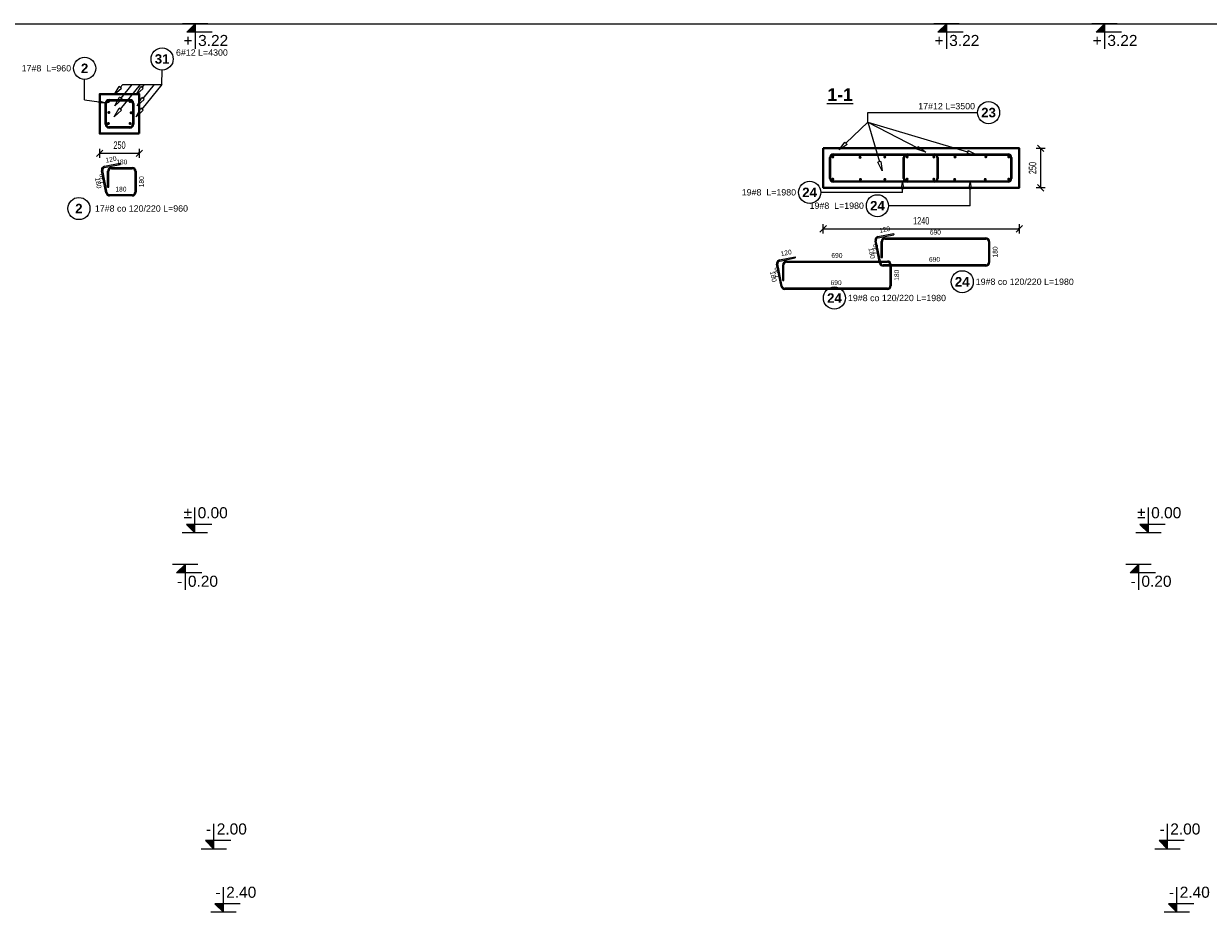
# Model space of a CAD drawing. Extents: x 3922 to 466978, y -142912 to 64503.
# Tile 45 of 62: x 432392 to 439882, y -129042 to -123422. Entities that reach past the tile are written whole.
import ezdxf
from ezdxf.enums import TextEntityAlignment as Align

# ---------------------------------------------------------------- set-up
doc = ezdxf.new("R2010")
doc.units = 0
doc.header["$LTSCALE"] = 10
doc.header["$MEASUREMENT"] = 0
doc.layers.add('P-Wymiar', color=254, linetype='Continuous', lineweight=9)
doc.layers.add('RCAD_deskowanie', color=3, linetype='Continuous', lineweight=40)
for name, color, linetype in [('RCAD_kształt pręta', 7, 'Continuous'), ('RCAD_opis kształtu pręta', 7, 'Continuous'), ('RCAD_opis rozkładu', 7, 'Continuous'), ('RCAD_pręt wyrzucony', 130, 'Continuous'), ('RCAD_pręty punktowe', 7, 'Continuous'), ('RCAD_symbole graficzne', 7, 'Continuous')]:
    doc.layers.add(name, color=color, linetype=linetype)
doc.styles.add('ROMANS', font='arial.ttf', dxfattribs={"width": 0.7})
doc.styles.add('style1', font='arial.ttf')
doc.styles.add('style3', font='arialbd.ttf')
doc.styles.add('style5', font='arialbd.ttf')
doc.dimstyles.new('A25', dxfattribs={"dimscale": 27, "dimtxt": 1.75, "dimasz": 0.06, "dimexe": 0, "dimexo": 0, "dimgap": 1, "dimtad": 1, "dimdec": 4, "dimrnd": 0.1, "dimdsep": 46, "dimtxsty": 'ROMANS', "dimblk": '[[[[[[[[', "dimcen": 2, "dimdle": 2, "dimse1": 1, "dimse2": 1, "dimclrd": 256, "dimclrt": 1, "dimadec": 0, "dimazin": 0, "dimtfac": 1, "dimtdec": 4, "dimtix": 1, "dimtmove": 2, "dimatfit": 3, "dimldrblk": '[[[[[[[[', "dimfxl": 0, "dimtvp": 0.6, "dimtolj": 1, "dimlwd": -1, "dimarcsym": 0})

# ---------------------------------------------------------------- blocks, each defined once
blk = doc.blocks.new('[[[[[[[[')
at = {"layer": 'P-Wymiar'}
for p, q in [((-12.7, -12.7), (12.7, 12.7)), ((0, 0), (-4.6, 0)), ((0, 18), (0, -18))]:
    blk.add_line(p, q, dxfattribs=at)
blk = doc.blocks.new('*D431')
at = {"layer": 'Defpoints', "color": 0, "transparency": 16777216}
for p in [(432872.4, -124014.1), (433122.4, -124014.1), (433122.4, -124241.6)]:
    blk.add_point(p, dxfattribs=at)
at = {"layer": 'P-Wymiar', "transparency": 16777216}
blk.add_line((432874.1, -124241.6), (433120.8, -124241.6), dxfattribs=at)
at = {"layer": 'P-Wymiar', "transparency": 16777216, "xscale": 1.62, "yscale": 1.62, "zscale": 1.62, "rotation": 180}
blk.add_blockref('[[[[[[[[', (432872.4, -124241.6), dxfattribs=at)
at = {"layer": 'P-Wymiar', "transparency": 16777216, "xscale": 1.62, "yscale": 1.62, "zscale": 1.62}
blk.add_blockref('[[[[[[[[', (433122.4, -124241.6), dxfattribs=at)
at = {"layer": 'P-Wymiar', "color": 1, "transparency": 16777216, "insert": (432997.4, -124190.5), "char_height": 47.25, "attachment_point": 5, "style": 'ROMANS'}
blk.add_mtext('\\A1;250', dxfattribs=at)
blk = doc.blocks.new('*D435')
at = {"layer": 'Defpoints', "color": 0, "transparency": 16777216}
for p in [(438594.7, -124209.9), (438822.3, -124209.9), (438594.7, -124459.9)]:
    blk.add_point(p, dxfattribs=at)
at = {"layer": 'P-Wymiar', "transparency": 16777216}
blk.add_line((438822.3, -124458.3), (438822.3, -124211.6), dxfattribs=at)
at = {"layer": 'P-Wymiar', "transparency": 16777216, "xscale": 1.62, "yscale": 1.62, "zscale": 1.62}
for p, rotation in [((438822.3, -124209.9), 90), ((438822.3, -124459.9), 270)]:
    blk.add_blockref('[[[[[[[[', p, dxfattribs=dict(at, rotation=rotation))
at = {"layer": 'P-Wymiar', "color": 1, "transparency": 16777216, "insert": (438771.1, -124334.9), "char_height": 47.25, "attachment_point": 5, "rotation": 90, "style": 'ROMANS'}
blk.add_mtext('\\A1;250', dxfattribs=at)
blk = doc.blocks.new('*D436')
at = {"layer": 'Defpoints', "color": 0, "transparency": 16777216}
for p in [(437447, -124424.2), (438687, -124424.2), (438687, -124719.8)]:
    blk.add_point(p, dxfattribs=at)
at = {"layer": 'P-Wymiar', "transparency": 16777216}
blk.add_line((437448.6, -124719.8), (438685.4, -124719.8), dxfattribs=at)
at = {"layer": 'P-Wymiar', "transparency": 16777216, "xscale": 1.62, "yscale": 1.62, "zscale": 1.62, "rotation": 180}
blk.add_blockref('[[[[[[[[', (437447, -124719.8), dxfattribs=at)
at = {"layer": 'P-Wymiar', "transparency": 16777216, "xscale": 1.62, "yscale": 1.62, "zscale": 1.62}
blk.add_blockref('[[[[[[[[', (438687, -124719.8), dxfattribs=at)
at = {"layer": 'P-Wymiar', "color": 1, "transparency": 16777216, "insert": (438067, -124668.7), "char_height": 47.25, "attachment_point": 5, "style": 'ROMANS'}
blk.add_mtext('\\A1;1240', dxfattribs=at)

msp = doc.modelspace()

# ---------------------------------------------------------------- hatches: boundary and pattern name
at = {"layer": 'RCAD_kształt pręta'}
h = msp.add_hatch(color=4, dxfattribs=at)
edge = h.paths.add_edge_path(flags=0)
edge.add_line((432931.44864, -123901.76519), (432931.44864, -123909.76519))
edge.add_arc((432931.44864, -123925.76519), 16, 90, 180)
edge.add_line((432915.44864, -123925.76519), (432907.44864, -123925.76519))
edge.add_arc((432931.44864, -123925.76519), 24, 450, 540, ccw=False)
for points in [[(432915.44864, -124057.76519), (432907.44864, -124057.76519), (432907.44864, -123925.76519), (432915.44864, -123925.76519)], [(432931.44864, -123909.76519), (432931.44864, -123901.76519), (433063.44864, -123901.76519), (433063.44864, -123909.76519)], [(433079.44864, -123925.76519), (433087.44864, -123925.76519), (433087.44864, -124057.76519), (433079.44864, -124057.76519)], [(433079.44864, -123957.76519), (433087.44864, -123957.76519), (433087.44864, -124057.76519), (433079.44864, -124057.76519)], [(433063.44864, -124073.76519), (433063.44864, -124081.76519), (432931.44864, -124081.76519), (432931.44864, -124073.76519)], [(433063.44864, -124073.76519), (433063.44864, -124081.76519), (432963.44864, -124081.76519), (432963.44864, -124073.76519)], [(437511.77548, -124252.93179), (437511.77548, -124244.93179), (438149.95586, -124244.93179), (438149.95586, -124252.93179)], [(437511.77548, -124252.93179), (437511.77548, -124244.93179), (437611.77548, -124244.93179), (437611.77548, -124252.93179)], [(437977.50477, -124252.93179), (437977.50477, -124244.93179), (438615.68515, -124244.93179), (438615.68515, -124252.93179)], [(437977.50477, -124252.93179), (437977.50477, -124244.93179), (438077.50477, -124244.93179), (438077.50477, -124252.93179)], [(437495.77548, -124368.93179), (437487.77548, -124368.93179), (437487.77548, -124268.93179), (437495.77548, -124268.93179)], [(437495.77548, -124400.93179), (437487.77548, -124400.93179), (437487.77548, -124268.93179), (437495.77548, -124268.93179)], [(437961.50477, -124368.93179), (437953.50477, -124368.93179), (437953.50477, -124268.93179), (437961.50477, -124268.93179)], [(437961.50477, -124400.93179), (437953.50477, -124400.93179), (437953.50477, -124268.93179), (437961.50477, -124268.93179)], [(438165.95586, -124268.93179), (438173.95586, -124268.93179), (438173.95586, -124400.93179), (438165.95586, -124400.93179)], [(438631.68515, -124268.93179), (438639.68515, -124268.93179), (438639.68515, -124400.93179), (438631.68515, -124400.93179)], [(438149.95586, -124416.93179), (438149.95586, -124424.93179), (437511.77548, -124424.93179), (437511.77548, -124416.93179)], [(438615.68515, -124416.93179), (438615.68515, -124424.93179), (437977.50477, -124424.93179), (437977.50477, -124416.93179)]]:
    msp.add_hatch(color=4, dxfattribs=at).paths.add_polyline_path(points, flags=0)
h = msp.add_hatch(color=4, dxfattribs=at)
edge = h.paths.add_edge_path(flags=0)
edge.add_line((433087.44864, -123925.76519), (433079.44864, -123925.76519))
edge.add_arc((433063.44864, -123925.76519), 16, 0, 89.999999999)
edge.add_line((433063.44864, -123909.76519), (433063.44864, -123901.76519))
edge.add_arc((433063.44864, -123925.76519), 24, 360, 450, ccw=False)
h = msp.add_hatch(color=4, dxfattribs=at)
edge = h.paths.add_edge_path(flags=0)
edge.add_line((432907.44864, -124057.76519), (432915.44864, -124057.76519))
edge.add_arc((432931.44864, -124057.76519), 16, 180, 269.999999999)
edge.add_line((432931.44864, -124073.76519), (432931.44864, -124081.76519))
edge.add_arc((432931.44864, -124057.76519), 24, 540, 630, ccw=False)
h = msp.add_hatch(color=4, dxfattribs=at)
edge = h.paths.add_edge_path(flags=0)
edge.add_line((433063.44864, -124081.76519), (433063.44864, -124073.76519))
edge.add_arc((433063.44864, -124057.76519), 16, -90, 0)
edge.add_line((433079.44864, -124057.76519), (433087.44864, -124057.76519))
edge.add_arc((433063.44864, -124057.76519), 24, 270, 360, ccw=False)
h = msp.add_hatch(color=4, dxfattribs=at)
edge = h.paths.add_edge_path(flags=0)
edge.add_line((433063.44864, -124081.76519), (433063.44864, -124073.76519))
edge.add_arc((433063.44864, -124057.76519), 16, -90, 0)
edge.add_line((433079.44864, -124057.76519), (433087.44864, -124057.76519))
edge.add_arc((433063.44864, -124057.76519), 24, 270, 360, ccw=False)
h = msp.add_hatch(color=4, dxfattribs=at)
edge = h.paths.add_edge_path(flags=0)
edge.add_line((437511.77548, -124244.93179), (437511.77548, -124252.93179))
edge.add_arc((437511.77548, -124268.93179), 16, 90, 180)
edge.add_line((437495.77548, -124268.93179), (437487.77548, -124268.93179))
edge.add_arc((437511.77548, -124268.93179), 24, 450, 540, ccw=False)
h = msp.add_hatch(color=4, dxfattribs=at)
edge = h.paths.add_edge_path(flags=0)
edge.add_line((437511.77548, -124244.93179), (437511.77548, -124252.93179))
edge.add_arc((437511.77548, -124268.93179), 16, 90, 180)
edge.add_line((437495.77548, -124268.93179), (437487.77548, -124268.93179))
edge.add_arc((437511.77548, -124268.93179), 24, 450, 540, ccw=False)
h = msp.add_hatch(color=4, dxfattribs=at)
edge = h.paths.add_edge_path(flags=0)
edge.add_line((437977.50477, -124244.93179), (437977.50477, -124252.93179))
edge.add_arc((437977.50477, -124268.93179), 16, 90, 180)
edge.add_line((437961.50477, -124268.93179), (437953.50477, -124268.93179))
edge.add_arc((437977.50477, -124268.93179), 24, 450, 540, ccw=False)
h = msp.add_hatch(color=4, dxfattribs=at)
edge = h.paths.add_edge_path(flags=0)
edge.add_line((437977.50477, -124244.93179), (437977.50477, -124252.93179))
edge.add_arc((437977.50477, -124268.93179), 16, 90, 180)
edge.add_line((437961.50477, -124268.93179), (437953.50477, -124268.93179))
edge.add_arc((437977.50477, -124268.93179), 24, 450, 540, ccw=False)
h = msp.add_hatch(color=4, dxfattribs=at)
edge = h.paths.add_edge_path(flags=0)
edge.add_line((438173.95586, -124268.93179), (438165.95586, -124268.93179))
edge.add_arc((438149.95586, -124268.93179), 16, 0, 89.999999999)
edge.add_line((438149.95586, -124252.93179), (438149.95586, -124244.93179))
edge.add_arc((438149.95586, -124268.93179), 24, 360, 450, ccw=False)
h = msp.add_hatch(color=4, dxfattribs=at)
edge = h.paths.add_edge_path(flags=0)
edge.add_line((438639.68515, -124268.93179), (438631.68515, -124268.93179))
edge.add_arc((438615.68515, -124268.93179), 16, 0, 89.999999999)
edge.add_line((438615.68515, -124252.93179), (438615.68515, -124244.93179))
edge.add_arc((438615.68515, -124268.93179), 24, 360, 450, ccw=False)
h = msp.add_hatch(color=4, dxfattribs=at)
edge = h.paths.add_edge_path(flags=0)
edge.add_line((437487.77548, -124400.93179), (437495.77548, -124400.93179))
edge.add_arc((437511.77548, -124400.93179), 16, 180, 269.999999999)
edge.add_line((437511.77548, -124416.93179), (437511.77548, -124424.93179))
edge.add_arc((437511.77548, -124400.93179), 24, 540, 630, ccw=False)
h = msp.add_hatch(color=4, dxfattribs=at)
edge = h.paths.add_edge_path(flags=0)
edge.add_line((437953.50477, -124400.93179), (437961.50477, -124400.93179))
edge.add_arc((437977.50477, -124400.93179), 16, 180, 269.999999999)
edge.add_line((437977.50477, -124416.93179), (437977.50477, -124424.93179))
edge.add_arc((437977.50477, -124400.93179), 24, 540, 630, ccw=False)
h = msp.add_hatch(color=4, dxfattribs=at)
edge = h.paths.add_edge_path(flags=0)
edge.add_line((438149.95586, -124424.93179), (438149.95586, -124416.93179))
edge.add_arc((438149.95586, -124400.93179), 16, -90, 0)
edge.add_line((438165.95586, -124400.93179), (438173.95586, -124400.93179))
edge.add_arc((438149.95586, -124400.93179), 24, 270, 360, ccw=False)
h = msp.add_hatch(color=4, dxfattribs=at)
edge = h.paths.add_edge_path(flags=0)
edge.add_line((438615.68515, -124424.93179), (438615.68515, -124416.93179))
edge.add_arc((438615.68515, -124400.93179), 16, -90, 0)
edge.add_line((438631.68515, -124400.93179), (438639.68515, -124400.93179))
edge.add_arc((438615.68515, -124400.93179), 24, 270, 360, ccw=False)
at = {"layer": 'RCAD_pręt wyrzucony'}
h = msp.add_hatch(color=4, dxfattribs=at)
edge = h.paths.add_edge_path(flags=0)
edge.add_line((432901.96982, -124324.12082), (432903.55917, -124331.96135))
edge.add_arc((432906.73788, -124347.64241), 16, 101.459155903, 191.459155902)
edge.add_line((432891.05682, -124350.82112), (432883.21629, -124352.41048))
edge.add_arc((432906.73788, -124347.64241), 24, 461.459155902, 551.459155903, ccw=False)
for points in [[(432903.55917, -124331.96135), (432901.96982, -124324.12082), (432999.97648, -124304.25388), (433001.56583, -124312.09442)], [(432945.8598, -124339.55662), (432945.8598, -124331.55662), (433077.8598, -124331.55662), (433077.8598, -124339.55662)], [(432919.41883, -124490.73533), (432911.5783, -124492.32468), (432883.21629, -124352.41048), (432891.05682, -124350.82112)], [(432929.8598, -124455.55662), (432921.8598, -124455.55662), (432921.8598, -124355.55662), (432929.8598, -124355.55662)], [(433093.8598, -124355.55662), (433101.8598, -124355.55662), (433101.8598, -124487.55662), (433093.8598, -124487.55662)], [(433077.8598, -124503.55662), (433077.8598, -124511.55662), (432935.0999, -124511.55662), (432935.0999, -124503.55662)], [(437794.99334, -124776.16829), (437793.40398, -124768.32775), (437891.41064, -124748.46082), (437893, -124756.30135)], [(437837.29396, -124783.76356), (437837.29396, -124775.76356), (438475.47435, -124775.76356), (438475.47435, -124783.76356)], [(437810.853, -124934.94227), (437803.01246, -124936.53162), (437774.65045, -124796.61742), (437782.49098, -124795.02806)], [(437821.29396, -124899.76356), (437813.29396, -124899.76356), (437813.29396, -124799.76356), (437821.29396, -124799.76356)], [(438491.47435, -124799.76356), (438499.47435, -124799.76356), (438499.47435, -124931.76356), (438491.47435, -124931.76356)], [(437172.46414, -124923.35629), (437170.87479, -124915.51576), (437268.88144, -124895.64882), (437270.4708, -124903.48936)], [(437214.76477, -124930.95156), (437214.76477, -124922.95156), (437852.94515, -124922.95156), (437852.94515, -124930.95156)], [(437188.3238, -125082.13027), (437180.48327, -125083.71962), (437152.12125, -124943.80542), (437159.96179, -124942.21606)], [(437198.76477, -125046.95156), (437190.76477, -125046.95156), (437190.76477, -124946.95156), (437198.76477, -124946.95156)], [(438475.47435, -124947.76356), (438475.47435, -124955.76356), (437826.53406, -124955.76356), (437826.53406, -124947.76356)], [(437868.94515, -124946.95156), (437876.94515, -124946.95156), (437876.94515, -125078.95156), (437868.94515, -125078.95156)], [(437852.94515, -125094.95156), (437852.94515, -125102.95156), (437204.00486, -125102.95156), (437204.00486, -125094.95156)]]:
    msp.add_hatch(color=4, dxfattribs=at).paths.add_polyline_path(points, flags=0)
h = msp.add_hatch(color=4, dxfattribs=at)
edge = h.paths.add_edge_path(flags=0)
edge.add_line((432945.8598, -124331.55662), (432945.8598, -124339.55662))
edge.add_arc((432945.8598, -124355.55662), 16, 90, 180)
edge.add_line((432929.8598, -124355.55662), (432921.8598, -124355.55662))
edge.add_arc((432945.8598, -124355.55662), 24, 450, 540, ccw=False)
h = msp.add_hatch(color=4, dxfattribs=at)
edge = h.paths.add_edge_path(flags=0)
edge.add_line((433101.8598, -124355.55662), (433093.8598, -124355.55662))
edge.add_arc((433077.8598, -124355.55662), 16, 0, 89.999999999)
edge.add_line((433077.8598, -124339.55662), (433077.8598, -124331.55662))
edge.add_arc((433077.8598, -124355.55662), 24, 360, 450, ccw=False)
h = msp.add_hatch(color=4, dxfattribs=at)
edge = h.paths.add_edge_path(flags=0)
edge.add_line((432911.5783, -124492.32468), (432919.41883, -124490.73533))
edge.add_arc((432935.0999, -124487.55662), 16, -168.540844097, -90)
edge.add_line((432935.0999, -124503.55662), (432935.0999, -124511.55662))
edge.add_arc((432935.0999, -124487.55662), 24, 191.459155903, 270, ccw=False)
h = msp.add_hatch(color=4, dxfattribs=at)
edge = h.paths.add_edge_path(flags=0)
edge.add_line((433077.8598, -124511.55662), (433077.8598, -124503.55662))
edge.add_arc((433077.8598, -124487.55662), 16, -90, 0)
edge.add_line((433093.8598, -124487.55662), (433101.8598, -124487.55662))
edge.add_arc((433077.8598, -124487.55662), 24, 270, 360, ccw=False)
h = msp.add_hatch(color=4, dxfattribs=at)
edge = h.paths.add_edge_path(flags=0)
edge.add_line((437793.40398, -124768.32775), (437794.99334, -124776.16829))
edge.add_arc((437798.17205, -124791.84935), 16, 101.459155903, 191.459155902)
edge.add_line((437782.49098, -124795.02806), (437774.65045, -124796.61742))
edge.add_arc((437798.17205, -124791.84935), 24, 461.459155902, 551.459155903, ccw=False)
h = msp.add_hatch(color=4, dxfattribs=at)
edge = h.paths.add_edge_path(flags=0)
edge.add_line((437837.29396, -124775.76356), (437837.29396, -124783.76356))
edge.add_arc((437837.29396, -124799.76356), 16, 90, 180)
edge.add_line((437821.29396, -124799.76356), (437813.29396, -124799.76356))
edge.add_arc((437837.29396, -124799.76356), 24, 450, 540, ccw=False)
h = msp.add_hatch(color=4, dxfattribs=at)
edge = h.paths.add_edge_path(flags=0)
edge.add_line((438499.47435, -124799.76356), (438491.47435, -124799.76356))
edge.add_arc((438475.47435, -124799.76356), 16, 0, 89.999999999)
edge.add_line((438475.47435, -124783.76356), (438475.47435, -124775.76356))
edge.add_arc((438475.47435, -124799.76356), 24, 360, 450, ccw=False)
h = msp.add_hatch(color=4, dxfattribs=at)
edge = h.paths.add_edge_path(flags=0)
edge.add_line((437170.87479, -124915.51576), (437172.46414, -124923.35629))
edge.add_arc((437175.64285, -124939.03735), 16, 101.459155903, 191.459155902)
edge.add_line((437159.96179, -124942.21606), (437152.12125, -124943.80542))
edge.add_arc((437175.64285, -124939.03735), 24, 461.459155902, 551.459155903, ccw=False)
h = msp.add_hatch(color=4, dxfattribs=at)
edge = h.paths.add_edge_path(flags=0)
edge.add_line((437214.76477, -124922.95156), (437214.76477, -124930.95156))
edge.add_arc((437214.76477, -124946.95156), 16, 90, 180)
edge.add_line((437198.76477, -124946.95156), (437190.76477, -124946.95156))
edge.add_arc((437214.76477, -124946.95156), 24, 450, 540, ccw=False)
h = msp.add_hatch(color=4, dxfattribs=at)
edge = h.paths.add_edge_path(flags=0)
edge.add_line((437803.01246, -124936.53162), (437810.853, -124934.94227))
edge.add_arc((437826.53406, -124931.76356), 16, -168.540844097, -90)
edge.add_line((437826.53406, -124947.76356), (437826.53406, -124955.76356))
edge.add_arc((437826.53406, -124931.76356), 24, 191.459155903, 270, ccw=False)
h = msp.add_hatch(color=4, dxfattribs=at)
edge = h.paths.add_edge_path(flags=0)
edge.add_line((437876.94515, -124946.95156), (437868.94515, -124946.95156))
edge.add_arc((437852.94515, -124946.95156), 16, 0, 89.999999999)
edge.add_line((437852.94515, -124930.95156), (437852.94515, -124922.95156))
edge.add_arc((437852.94515, -124946.95156), 24, 360, 450, ccw=False)
h = msp.add_hatch(color=4, dxfattribs=at)
edge = h.paths.add_edge_path(flags=0)
edge.add_line((438475.47435, -124955.76356), (438475.47435, -124947.76356))
edge.add_arc((438475.47435, -124931.76356), 16, -90, 0)
edge.add_line((438491.47435, -124931.76356), (438499.47435, -124931.76356))
edge.add_arc((438475.47435, -124931.76356), 24, 270, 360, ccw=False)
h = msp.add_hatch(color=4, dxfattribs=at)
edge = h.paths.add_edge_path(flags=0)
edge.add_line((437180.48327, -125083.71962), (437188.3238, -125082.13027))
edge.add_arc((437204.00486, -125078.95156), 16, -168.540844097, -90)
edge.add_line((437204.00486, -125094.95156), (437204.00486, -125102.95156))
edge.add_arc((437204.00486, -125078.95156), 24, 191.459155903, 270, ccw=False)
h = msp.add_hatch(color=4, dxfattribs=at)
edge = h.paths.add_edge_path(flags=0)
edge.add_line((437852.94515, -125102.95156), (437852.94515, -125094.95156))
edge.add_arc((437852.94515, -125078.95156), 16, -90, 0)
edge.add_line((437868.94515, -125078.95156), (437876.94515, -125078.95156))
edge.add_arc((437852.94515, -125078.95156), 24, 270, 360, ccw=False)
at = {"layer": 'RCAD_pręty punktowe'}
h = msp.add_hatch(color=1, dxfattribs=at)
edge = h.paths.add_edge_path(flags=0)
edge.add_arc((432927.20614, -123914.26207), 10, 0, 360)
h = msp.add_hatch(color=1, dxfattribs=at)
edge = h.paths.add_edge_path(flags=0)
edge.add_arc((433064.33329, -123914.26207), 10, 0, 360)
h = msp.add_hatch(color=1, dxfattribs=at)
edge = h.paths.add_edge_path(flags=0)
edge.add_arc((432930.42158, -123983.31964), 10, 0, 360)
h = msp.add_hatch(color=1, dxfattribs=at)
edge = h.paths.add_edge_path(flags=0)
edge.add_arc((433070.87838, -123985.22912), 10, 0, 360)
h = msp.add_hatch(color=1, dxfattribs=at)
edge = h.paths.add_edge_path(flags=0)
edge.add_arc((432927.20614, -124053.13772), 10, 0, 360)
h = msp.add_hatch(color=1, dxfattribs=at)
edge = h.paths.add_edge_path(flags=0)
edge.add_arc((433064.41433, -124053.13772), 10, 0, 360)
h = msp.add_hatch(color=1, dxfattribs=at)
edge = h.paths.add_edge_path(flags=0)
edge.add_arc((437507.53283, -124264.68915), 10, 0, 360)
h = msp.add_hatch(color=1, dxfattribs=at)
edge = h.paths.add_edge_path(flags=0)
edge.add_arc((437680.00575, -124267.25153), 10, 0, 360)
h = msp.add_hatch(color=1, dxfattribs=at)
edge = h.paths.add_edge_path(flags=0)
edge.add_arc((437836.30307, -124264.80962), 10, 0, 360)
h = msp.add_hatch(color=1, dxfattribs=at)
edge = h.paths.add_edge_path(flags=0)
edge.add_arc((437977.81836, -124264.68915), 10, 0, 360)
h = msp.add_hatch(color=1, dxfattribs=at)
edge = h.paths.add_edge_path(flags=0)
edge.add_arc((438146.68532, -124264.68915), 10, 0, 360)
h = msp.add_hatch(color=1, dxfattribs=at)
edge = h.paths.add_edge_path(flags=0)
edge.add_arc((438280.52298, -124264.78667), 10, 0, 360)
h = msp.add_hatch(color=1, dxfattribs=at)
edge = h.paths.add_edge_path(flags=0)
edge.add_arc((438475.42557, -124263.58407), 10, 0, 360)
h = msp.add_hatch(color=1, dxfattribs=at)
edge = h.paths.add_edge_path(flags=0)
edge.add_arc((438620.256, -124264.68915), 10, 0, 360)
h = msp.add_hatch(color=1, dxfattribs=at)
edge = h.paths.add_edge_path(flags=0)
edge.add_arc((437507.53283, -124405.17443), 10, 0, 360)
h = msp.add_hatch(color=1, dxfattribs=at)
edge = h.paths.add_edge_path(flags=0)
edge.add_arc((437682.44802, -124406.93179), 10, 0, 360)
h = msp.add_hatch(color=1, dxfattribs=at)
edge = h.paths.add_edge_path(flags=0)
edge.add_arc((437836.77015, -124406.93179), 10, 0, 360)
h = msp.add_hatch(color=1, dxfattribs=at)
edge = h.paths.add_edge_path(flags=0)
edge.add_arc((437977.22066, -124405.17443), 10, 0, 360)
h = msp.add_hatch(color=1, dxfattribs=at)
edge = h.paths.add_edge_path(flags=0)
edge.add_arc((438146.68532, -124405.17443), 10, 0, 360)
h = msp.add_hatch(color=1, dxfattribs=at)
edge = h.paths.add_edge_path(flags=0)
edge.add_arc((438278.34506, -124406.93179), 10, 0, 360)
h = msp.add_hatch(color=1, dxfattribs=at)
edge = h.paths.add_edge_path(flags=0)
edge.add_arc((438471.81561, -124406.93179), 10, 0, 360)
h = msp.add_hatch(color=1, dxfattribs=at)
edge = h.paths.add_edge_path(flags=0)
edge.add_arc((438620.256, -124405.17443), 10, 0, 360)
at = {"layer": 'RCAD_symbole graficzne'}
for points in [[(433423.26416, -123475.30956), (433476.59749, -123421.97622), (433476.59749, -123475.30956)], [(438172.71571, -123475.30956), (438226.04904, -123421.97622), (438226.04904, -123475.30956)], [(439172.78257, -123475.30956), (439226.11591, -123421.97622), (439226.11591, -123475.30956)], [(433420.52139, -126588.64289), (433473.85472, -126641.97622), (433473.85472, -126588.64289)], [(439449.81271, -126588.64289), (439503.14604, -126641.97622), (439503.14604, -126588.64289)], [(433358.7856, -126895.30956), (433412.11893, -126841.97622), (433412.11893, -126895.30956)], [(439388.07692, -126895.30956), (439441.41026, -126841.97622), (439441.41026, -126895.30956)], [(433541.17023, -128588.64289), (433594.50356, -128641.97622), (433594.50356, -128588.64289)], [(439570.46155, -128588.64289), (439623.79489, -128641.97622), (439623.79489, -128588.64289)], [(433600.81035, -128988.64289), (433654.14368, -129041.97622), (433654.14368, -128988.64289)], [(439630.10167, -128988.64289), (439683.435, -129041.97622), (439683.435, -128988.64289)]]:
    msp.add_hatch(color=1, dxfattribs=at).paths.add_polyline_path(points, flags=0)

# ---------------------------------------------------------------- linework, layer by layer
at = {"layer": 'Defpoints'}
for p in [(382161.86223, -123421.97622), (395642.50183, -123421.97622), (387560.31267, -123421.97622), (401040.95228, -123421.97622), (379203.68423, -123421.97622), (392684.32383, -123421.97622), (384602.13467, -123421.97622), (398082.77428, -123421.97622)]:
    msp.add_xline(p, (1, 0), dxfattribs=at)
at = {"layer": 'RCAD_deskowanie'}
for points in [[(433122.44864, -124116.76519), (432872.44864, -124116.76519), (432872.44864, -123866.76519), (433122.44864, -123866.76519)], [(437446.99003, -124209.93179), (438686.99003, -124209.93179), (438686.99003, -124459.93179), (437446.99003, -124459.93179)]]:
    msp.add_lwpolyline(points, close=True, dxfattribs=at)
at = {"layer": 'RCAD_kształt pręta', "color": 4}
for p, q in [((432907.44864, -124057.76519), (432907.44864, -123925.76519)), ((432915.44864, -124057.76519), (432915.44864, -123925.76519)), ((432931.44864, -123901.76519), (433063.44864, -123901.76519)), ((432931.44864, -123909.76519), (433063.44864, -123909.76519)), ((433079.44864, -123925.76519), (433079.44864, -124057.76519)), ((433079.44864, -123957.76519), (433079.44864, -124057.76519)), ((433087.44864, -123957.76519), (433079.44864, -123957.76519)), ((433087.44864, -123925.76519), (433087.44864, -124057.76519)), ((433087.44864, -123957.76519), (433087.44864, -124057.76519)), ((433063.44864, -124073.76519), (432931.44864, -124073.76519)), ((433063.44864, -124081.76519), (432931.44864, -124081.76519)), ((433063.44864, -124073.76519), (432963.44864, -124073.76519)), ((432963.44864, -124081.76519), (432963.44864, -124073.76519)), ((433063.44864, -124081.76519), (432963.44864, -124081.76519)), ((437511.77548, -124244.93179), (438149.95586, -124244.93179)), ((437511.77548, -124244.93179), (437611.77548, -124244.93179)), ((437511.77548, -124252.93179), (438149.95586, -124252.93179)), ((437511.77548, -124252.93179), (437611.77548, -124252.93179)), ((437611.77548, -124244.93179), (437611.77548, -124252.93179)), ((437977.50477, -124244.93179), (438615.68515, -124244.93179)), ((437977.50477, -124244.93179), (438077.50477, -124244.93179)), ((437977.50477, -124252.93179), (438615.68515, -124252.93179)), ((437977.50477, -124252.93179), (438077.50477, -124252.93179)), ((438077.50477, -124244.93179), (438077.50477, -124252.93179)), ((437487.77548, -124368.93179), (437487.77548, -124268.93179)), ((437487.77548, -124400.93179), (437487.77548, -124268.93179)), ((437495.77548, -124368.93179), (437495.77548, -124268.93179)), ((437495.77548, -124400.93179), (437495.77548, -124268.93179)), ((437953.50477, -124368.93179), (437953.50477, -124268.93179)), ((437953.50477, -124400.93179), (437953.50477, -124268.93179)), ((437961.50477, -124368.93179), (437961.50477, -124268.93179)), ((437961.50477, -124400.93179), (437961.50477, -124268.93179)), ((438165.95586, -124268.93179), (438165.95586, -124400.93179)), ((438173.95586, -124268.93179), (438173.95586, -124400.93179)), ((438631.68515, -124268.93179), (438631.68515, -124400.93179)), ((438639.68515, -124268.93179), (438639.68515, -124400.93179)), ((437487.77548, -124368.93179), (437495.77548, -124368.93179)), ((437953.50477, -124368.93179), (437961.50477, -124368.93179)), ((438149.95586, -124416.93179), (437511.77548, -124416.93179)), ((438149.95586, -124424.93179), (437511.77548, -124424.93179)), ((438615.68515, -124416.93179), (437977.50477, -124416.93179)), ((438615.68515, -124424.93179), (437977.50477, -124424.93179))]:
    msp.add_line(p, q, dxfattribs=at)
for centre, radius, start, end in [((432931.44864, -123925.76519), 24, 90, 180), ((432931.44864, -123925.76519), 16, 90, 180), ((433063.44864, -123925.76519), 24, 360, 90), ((433063.44864, -123925.76519), 16, 360, 89.999999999), ((432931.44864, -124057.76519), 24, 180, 270), ((432931.44864, -124057.76519), 16, 180, 269.999999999), ((433063.44864, -124057.76519), 16, 270, 360), ((433063.44864, -124057.76519), 24, 270, 0), ((433063.44864, -124057.76519), 16, 270, 360), ((433063.44864, -124057.76519), 24, 270, 0), ((437511.77548, -124268.93179), 24, 90, 180), ((437511.77548, -124268.93179), 24, 90, 180), ((437511.77548, -124268.93179), 16, 90, 180), ((437511.77548, -124268.93179), 16, 90, 180), ((437977.50477, -124268.93179), 24, 90, 180), ((437977.50477, -124268.93179), 24, 90, 180), ((437977.50477, -124268.93179), 16, 90, 180), ((437977.50477, -124268.93179), 16, 90, 180), ((438149.95586, -124268.93179), 24, 360, 90), ((438149.95586, -124268.93179), 16, 360, 89.999999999), ((438615.68515, -124268.93179), 24, 360, 90), ((438615.68515, -124268.93179), 16, 360, 89.999999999), ((437511.77548, -124400.93179), 24, 180, 270), ((437511.77548, -124400.93179), 16, 180, 269.999999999), ((437977.50477, -124400.93179), 24, 180, 270), ((437977.50477, -124400.93179), 16, 180, 269.999999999), ((438149.95586, -124400.93179), 16, 270, 360), ((438149.95586, -124400.93179), 24, 270, 0), ((438615.68515, -124400.93179), 16, 270, 360), ((438615.68515, -124400.93179), 24, 270, 0)]:
    msp.add_arc(centre, radius, start, end, dxfattribs=at)
at = {"layer": 'RCAD_opis kształtu pręta', "color": 8, "lineweight": 0}
for p, q in [((432776.78885, -123904.21591), (432776.78885, -123774.3033)), ((432776.78885, -123904.21591), (432868.06098, -123916.93317)), ((432868.98098, -123910.33029), (432867.14098, -123923.53605)), ((432907.67827, -123922.45318), (432867.14098, -123923.53605)), ((432868.98098, -123910.33029), (432907.67827, -123922.45318)), ((437947.90005, -124488.7326), (437431.06975, -124488.7326)), ((437941.23338, -124464.93179), (437947.90005, -124424.93179)), ((437941.23338, -124464.93179), (437954.56672, -124464.93179)), ((437947.90005, -124424.93179), (437954.56672, -124464.93179)), ((437947.90005, -124488.7326), (437947.90005, -124464.93179)), ((438370.13468, -124464.93179), (438376.80134, -124424.93179)), ((438370.13468, -124464.93179), (438383.46801, -124464.93179)), ((438376.80134, -124424.93179), (438383.46801, -124464.93179)), ((438376.80134, -124573.31592), (438376.80134, -124464.93179)), ((438376.80134, -124573.31592), (437859.97104, -124573.31592))]:
    msp.add_line(p, q, dxfattribs=at)
for centre in [(432776.78885, -123704.3033), (437361.06975, -124488.7326), (437789.97104, -124573.31592)]:
    msp.add_circle(centre, 70, dxfattribs=at)
at = {"layer": 'RCAD_opis rozkładu', "color": 8, "lineweight": 0}
for p, q in [((433265.26861, -123806.76453), (433266.2644, -123715.55486)), ((433017.64418, -123805.52729), (433002.29616, -123824.65924)), ((433128.60818, -123806.08172), (433002.29616, -123963.53489)), ((433076.02495, -123805.81899), (433005.5116, -123893.71681)), ((433017.64418, -123805.52729), (433265.26861, -123806.76453)), ((433154.22389, -123806.2097), (433139.42331, -123824.65924)), ((433265.26861, -123806.76453), (433139.50435, -123963.53489)), ((433217.44672, -123806.52559), (433145.96839, -123895.62629)), ((432964.75115, -123871.46065), (432994.49593, -123818.40174)), ((433010.0964, -123830.91674), (432964.75115, -123871.46065)), ((432967.96659, -123940.51822), (432997.71136, -123887.45931)), ((433010.0964, -123830.91674), (432994.49593, -123818.40174)), ((433013.31183, -123899.97431), (432997.71136, -123887.45931)), ((433101.8783, -123871.46065), (433131.62308, -123818.40174)), ((433147.22355, -123830.91674), (433101.8783, -123871.46065)), ((433108.42338, -123942.4277), (433138.16816, -123889.36879)), ((433147.22355, -123830.91674), (433131.62308, -123818.40174)), ((433153.76863, -123901.88379), (433138.16816, -123889.36879)), ((432964.75115, -124010.33631), (432994.49593, -123957.27739)), ((433013.31183, -123899.97431), (432967.96659, -123940.51822)), ((433010.0964, -123969.79239), (432994.49593, -123957.27739)), ((433101.95934, -124010.33631), (433131.70412, -123957.27739)), ((433153.76863, -123901.88379), (433108.42338, -123942.4277)), ((433147.30459, -123969.79239), (433131.70412, -123957.27739)), ((433010.0964, -123969.79239), (432964.75115, -124010.33631)), ((433147.30459, -123969.79239), (433101.95934, -124010.33631)), ((437728.29698, -124043.90898), (437728.29698, -123984.52049)), ((437728.29698, -123984.52049), (438422.56251, -123984.52049)), ((437728.29698, -124043.90898), (437590.63422, -124178.09876)), ((437728.29698, -124043.90898), (438042.936, -124206.71381)), ((437728.29698, -124043.90898), (437802.75863, -124295.85262)), ((437728.29698, -124043.90898), (438360.46681, -124233.16776)), ((437547.66931, -124219.97974), (437583.65406, -124170.93794)), ((437597.61439, -124185.25958), (437547.66931, -124219.97974)), ((437597.61439, -124185.25958), (437583.65406, -124170.93794)), ((438047.53157, -124197.83233), (438038.34042, -124215.59529)), ((438096.22487, -124234.28727), (438038.34042, -124215.59529)), ((438047.53157, -124197.83233), (438096.22487, -124234.28727)), ((438363.33484, -124223.58786), (438357.59878, -124242.74765)), ((438417.94619, -124250.37591), (438357.59878, -124242.74765)), ((438363.33484, -124223.58786), (438417.94619, -124250.37591)), ((437812.34856, -124293.01833), (437793.1687, -124298.68691)), ((437819.76439, -124353.39221), (437793.1687, -124298.68691)), ((437812.34856, -124293.01833), (437819.76439, -124353.39221))]:
    msp.add_line(p, q, dxfattribs=at)
for centre in [(433267.02859, -123645.55904), (438492.56251, -123984.52049)]:
    msp.add_circle(centre, 70, dxfattribs=at)
at = {"layer": 'RCAD_pręt wyrzucony', "color": 4}
for p, q in [((432901.96982, -124324.12082), (432999.97648, -124304.25388)), ((432903.55917, -124331.96135), (433001.56583, -124312.09442)), ((432945.8598, -124331.55662), (433077.8598, -124331.55662)), ((432945.8598, -124339.55662), (433077.8598, -124339.55662)), ((432999.97648, -124304.25388), (433001.56583, -124312.09442)), ((432911.5783, -124492.32468), (432883.21629, -124352.41048)), ((432919.41883, -124490.73533), (432891.05682, -124350.82112)), ((432921.8598, -124455.55662), (432921.8598, -124355.55662)), ((432929.8598, -124455.55662), (432929.8598, -124355.55662)), ((433093.8598, -124355.55662), (433093.8598, -124487.55662)), ((433101.8598, -124355.55662), (433101.8598, -124487.55662)), ((432921.8598, -124455.55662), (432929.8598, -124455.55662)), ((433077.8598, -124503.55662), (432935.0999, -124503.55662)), ((433077.8598, -124511.55662), (432935.0999, -124511.55662)), ((437793.40398, -124768.32775), (437891.41064, -124748.46082)), ((437794.99334, -124776.16829), (437893, -124756.30135)), ((437837.29396, -124775.76356), (438475.47435, -124775.76356)), ((437837.29396, -124783.76356), (438475.47435, -124783.76356)), ((437891.41064, -124748.46082), (437893, -124756.30135)), ((437803.01246, -124936.53162), (437774.65045, -124796.61742)), ((437810.853, -124934.94227), (437782.49098, -124795.02806)), ((437813.29396, -124899.76356), (437813.29396, -124799.76356)), ((437821.29396, -124899.76356), (437821.29396, -124799.76356)), ((438491.47435, -124799.76356), (438491.47435, -124931.76356)), ((438499.47435, -124799.76356), (438499.47435, -124931.76356)), ((437170.87479, -124915.51576), (437268.88144, -124895.64882)), ((437172.46414, -124923.35629), (437270.4708, -124903.48936)), ((437214.76477, -124922.95156), (437852.94515, -124922.95156)), ((437214.76477, -124930.95156), (437852.94515, -124930.95156)), ((437268.88144, -124895.64882), (437270.4708, -124903.48936)), ((437813.29396, -124899.76356), (437821.29396, -124899.76356)), ((437180.48327, -125083.71962), (437152.12125, -124943.80542)), ((437188.3238, -125082.13027), (437159.96179, -124942.21606)), ((437190.76477, -125046.95156), (437190.76477, -124946.95156)), ((437198.76477, -125046.95156), (437198.76477, -124946.95156)), ((438475.47435, -124947.76356), (437826.53406, -124947.76356)), ((438475.47435, -124955.76356), (437826.53406, -124955.76356)), ((437868.94515, -124946.95156), (437868.94515, -125078.95156)), ((437876.94515, -124946.95156), (437876.94515, -125078.95156)), ((437190.76477, -125046.95156), (437198.76477, -125046.95156)), ((437852.94515, -125094.95156), (437204.00486, -125094.95156)), ((437852.94515, -125102.95156), (437204.00486, -125102.95156))]:
    msp.add_line(p, q, dxfattribs=at)
at = {"layer": 'RCAD_pręt wyrzucony', "color": 8, "lineweight": 0}
for centre in [(432740.51262, -124590.95029), (438325.98006, -125054.21087), (437517.93232, -125157.07355)]:
    msp.add_circle(centre, 70, dxfattribs=at)
at = {"layer": 'RCAD_pręt wyrzucony', "color": 4}
for centre, radius, start, end in [((432906.73788, -124347.64241), 24, 101.459155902, 191.459155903), ((432906.73788, -124347.64241), 16, 101.459155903, 191.459155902), ((432945.8598, -124355.55662), 24, 90, 180), ((432945.8598, -124355.55662), 16, 90, 180), ((433077.8598, -124355.55662), 24, 360, 90), ((433077.8598, -124355.55662), 16, 360, 89.999999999), ((432935.0999, -124487.55662), 16, 191.459155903, 270), ((433077.8598, -124487.55662), 16, 270, 360), ((433077.8598, -124487.55662), 24, 270, 0), ((432935.0999, -124487.55662), 24, 191.459155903, 270), ((437798.17205, -124791.84935), 24, 101.459155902, 191.459155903), ((437798.17205, -124791.84935), 16, 101.459155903, 191.459155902), ((437837.29396, -124799.76356), 24, 90, 180), ((437837.29396, -124799.76356), 16, 90, 180), ((438475.47435, -124799.76356), 24, 360, 90), ((438475.47435, -124799.76356), 16, 360, 89.999999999), ((437175.64285, -124939.03735), 24, 101.459155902, 191.459155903), ((437175.64285, -124939.03735), 16, 101.459155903, 191.459155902), ((437214.76477, -124946.95156), 24, 90, 180), ((437214.76477, -124946.95156), 16, 90, 180), ((437826.53406, -124931.76356), 24, 191.459155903, 270), ((437826.53406, -124931.76356), 16, 191.459155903, 270), ((437852.94515, -124946.95156), 24, 360, 90), ((437852.94515, -124946.95156), 16, 360, 89.999999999), ((438475.47435, -124931.76356), 16, 270, 360), ((438475.47435, -124931.76356), 24, 270, 0), ((437204.00486, -125078.95156), 24, 191.459155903, 270), ((437204.00486, -125078.95156), 16, 191.459155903, 270), ((437852.94515, -125078.95156), 16, 270, 360), ((437852.94515, -125078.95156), 24, 270, 0)]:
    msp.add_arc(centre, radius, start, end, dxfattribs=at)
at = {"layer": 'RCAD_symbole graficzne', "color": 1, "lineweight": 0}
for p, q in [((433556.59749, -123421.97622), (433396.59749, -123421.97622)), ((433423.26416, -123475.30956), (433476.59749, -123421.97622)), ((433476.59749, -123421.97622), (433476.59749, -123581.97622)), ((438306.04904, -123421.97622), (438146.04904, -123421.97622)), ((438172.71571, -123475.30956), (438226.04904, -123421.97622)), ((438226.04904, -123421.97622), (438226.04904, -123581.97622)), ((439306.11591, -123421.97622), (439146.11591, -123421.97622)), ((439172.78257, -123475.30956), (439226.11591, -123421.97622)), ((439226.11591, -123421.97622), (439226.11591, -123581.97622)), ((433583.26416, -123475.30956), (433423.26416, -123475.30956)), ((438332.71571, -123475.30956), (438172.71571, -123475.30956)), ((439332.78257, -123475.30956), (439172.78257, -123475.30956)), ((433473.85472, -126641.97622), (433473.85472, -126481.97622)), ((439503.14604, -126641.97622), (439503.14604, -126481.97622)), ((433580.52139, -126588.64289), (433420.52139, -126588.64289)), ((433420.52139, -126588.64289), (433473.85472, -126641.97622)), ((439609.81271, -126588.64289), (439449.81271, -126588.64289)), ((439449.81271, -126588.64289), (439503.14604, -126641.97622)), ((433553.85472, -126641.97622), (433393.85472, -126641.97622)), ((439583.14604, -126641.97622), (439423.14604, -126641.97622)), ((433492.11893, -126841.97622), (433332.11893, -126841.97622)), ((433358.7856, -126895.30956), (433412.11893, -126841.97622)), ((433412.11893, -126841.97622), (433412.11893, -127001.97622)), ((439521.41026, -126841.97622), (439361.41026, -126841.97622)), ((439388.07692, -126895.30956), (439441.41026, -126841.97622)), ((439441.41026, -126841.97622), (439441.41026, -127001.97622)), ((433518.7856, -126895.30956), (433358.7856, -126895.30956)), ((439548.07692, -126895.30956), (439388.07692, -126895.30956)), ((433594.50356, -128641.97622), (433594.50356, -128481.97622)), ((439623.79489, -128641.97622), (439623.79489, -128481.97622)), ((433701.17023, -128588.64289), (433541.17023, -128588.64289)), ((433541.17023, -128588.64289), (433594.50356, -128641.97622)), ((439730.46155, -128588.64289), (439570.46155, -128588.64289)), ((439570.46155, -128588.64289), (439623.79489, -128641.97622)), ((433674.50356, -128641.97622), (433514.50356, -128641.97622)), ((439703.79489, -128641.97622), (439543.79489, -128641.97622)), ((433654.14368, -129041.97622), (433654.14368, -128881.97622)), ((439683.435, -129041.97622), (439683.435, -128881.97622)), ((433734.14368, -129041.97622), (433574.14368, -129041.97622)), ((433760.81035, -128988.64289), (433600.81035, -128988.64289)), ((433600.81035, -128988.64289), (433654.14368, -129041.97622)), ((439763.435, -129041.97622), (439603.435, -129041.97622)), ((439790.10167, -128988.64289), (439630.10167, -128988.64289)), ((439630.10167, -128988.64289), (439683.435, -129041.97622))]:
    msp.add_line(p, q, dxfattribs=at)
at = {"layer": 'RCAD_symbole graficzne', "color": 0, "lineweight": 0}
msp.add_line((437470.53754, -123926.79508), (437637.1842, -123926.79508), dxfattribs=at)

# ---------------------------------------------------------------- texts
at = {"layer": 'RCAD_opis kształtu pręta', "color": 1, "attachment_point": 5}
for s, insert, char_height, style in [('2', (432776.78885, -123704.3033), 60, 'style3'), ('17#8  L=960', (432535.01532, -123704.3033), 40, 'style1'), ('19#8  L=1980', (437103.75733, -124488.7326), 40, 'style1'), ('24', (437361.06975, -124488.7326), 60, 'style3'), ('19#8  L=1980', (437532.65863, -124573.31592), 40, 'style1'), ('24', (437789.97104, -124573.31592), 60, 'style3')]:
    msp.add_mtext(s, dxfattribs=dict(at, insert=insert, char_height=char_height, style=style))
at = {"layer": 'RCAD_opis rozkładu', "color": 2, "char_height": 40, "attachment_point": 5, "style": 'style1'}
for s, insert in [('6#12 L=4300', (433518.5702, -123604.86326)), ('17#12 L=3500', (438227.47384, -123943.82472))]:
    msp.add_mtext(s, dxfattribs=dict(at, insert=insert))
at = {"layer": 'RCAD_opis rozkładu', "color": 1, "char_height": 60, "attachment_point": 5, "style": 'style3'}
for s, insert in [('31', (433267.02859, -123645.55904)), ('23', (438492.56251, -123984.52049))]:
    msp.add_mtext(s, dxfattribs=dict(at, insert=insert))
at = {"layer": 'RCAD_pręt wyrzucony', "color": 1, "char_height": 30, "attachment_point": 5, "style": 'style1'}
for s, insert, rotation in [('120', (432944.01972, -124279.88502), 11.459155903), ('180', (432863.09496, -124429.32101), 281.459155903), ('120', (432886.8598, -124405.55662), 90), ('180', (433136.8598, -124421.55662), 90), ('120', (437835.45389, -124724.09196), 11.459155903), ('120', (437212.92469, -124871.27996), 11.459155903), ('180', (437754.52913, -124873.52795), 281.459155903), ('120', (437778.29396, -124849.76356), 90), ('180', (438534.47435, -124865.76356), 90), ('180', (437131.99993, -125020.71595), 281.459155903), ('120', (437155.76477, -124996.95156), 90), ('180', (437911.94515, -125012.95156), 90)]:
    msp.add_mtext(s, dxfattribs=dict(at, insert=insert, rotation=rotation))
at = {"layer": 'RCAD_pręt wyrzucony', "color": 1, "attachment_point": 5}
for s, insert, char_height, style in [('180', (433011.8598, -124296.55662), 30, 'style1'), ('180', (433006.47985, -124468.55662), 30, 'style1'), ('2', (432740.51262, -124590.95029), 60, 'style3'), ('690', (438156.38416, -124740.76356), 30, 'style1'), ('690', (437533.85496, -124887.95156), 30, 'style1'), ('690', (438151.00421, -124912.76356), 30, 'style1'), ('24', (438325.98006, -125054.21087), 60, 'style3'), ('690', (437528.47501, -125059.95156), 30, 'style1'), ('24', (437517.93232, -125157.07355), 60, 'style3')]:
    msp.add_mtext(s, dxfattribs=dict(at, insert=insert, char_height=char_height, style=style))
at = {"layer": 'RCAD_pręt wyrzucony', "color": 2, "char_height": 40, "attachment_point": 5, "style": 'style1'}
for s, insert in [('17#8 co 120/220 L=960', (433136.09243, -124590.95029)), ('19#8 co 120/220 L=1980', (438721.55987, -125054.21087)), ('19#8 co 120/220 L=1980', (437913.51213, -125157.07355))]:
    msp.add_mtext(s, dxfattribs=dict(at, insert=insert))
at = {"layer": 'RCAD_symbole graficzne', "color": 2, "style": 'style1'}
for s, p in [('+', (433458.81971, -123493.08733)), ('+', (438208.27126, -123493.08733)), ('+', (439208.33813, -123493.08733)), ('-', (433394.34115, -126913.08733)), ('-', (439423.63248, -126913.08733))]:
    msp.add_text(s, height=70, dxfattribs=at).set_placement(p, align=Align.TOP_RIGHT)
for s, p in [('3.22 ', (433494.37527, -123493.08733)), ('3.22 ', (438243.82682, -123493.08733)), ('3.22 ', (439243.89369, -123493.08733)), ('0.20 ', (433429.89671, -126913.08733)), ('0.20 ', (439459.18803, -126913.08733))]:
    msp.add_text(s, height=70, dxfattribs=at).set_placement(p, align=Align.TOP_LEFT)
for s, p in [('±', (433456.07694, -126570.86511)), ('±', (439485.36826, -126570.86511)), ('-', (433576.72578, -128570.86511)), ('-', (439606.01711, -128570.86511)), ('-', (433636.3659, -128970.86511)), ('-', (439665.65722, -128970.86511))]:
    msp.add_text(s, height=70, dxfattribs=at).set_placement(p, align=Align.BOTTOM_RIGHT)
for s, p in [('0.00 ', (433491.6325, -126570.86511)), ('0.00 ', (439520.92382, -126570.86511)), ('2.00 ', (433612.28134, -128570.86511)), ('2.00 ', (439641.57266, -128570.86511)), ('2.40 ', (433671.92146, -128970.86511)), ('2.40 ', (439701.21278, -128970.86511))]:
    msp.add_text(s, height=70, dxfattribs=at).set_placement(p, align=Align.BOTTOM_LEFT)
at = {"layer": 'RCAD_symbole graficzne', "color": 73, "insert": (437553.86087, -123870.56588), "char_height": 80, "attachment_point": 5, "style": 'style5'}
msp.add_mtext('1-1', dxfattribs=at)

# ---------------------------------------------------------------- dimensions: what is measured, and where the dimension line sits
at = {"layer": 'P-Wymiar'}
for base, p1, p2, picture, middle in [((433122.44864, -124241.61964), (432872.44864, -124014.05461), (433122.44864, -124014.05461), '*D431', (432997.44864, -124190.49507)), ((438686.99003, -124719.84666), (437446.99003, -124424.23652), (438686.99003, -124424.23652), '*D436', (438066.99003, -124668.72208))]:
    dim = msp.add_linear_dim(base=base, p1=p1, p2=p2, dimstyle='A25', dxfattribs=at)
    dim.commit()
    dim.dimension.update_dxf_attribs({"geometry": picture, "text_midpoint": middle})
dim = msp.add_linear_dim(base=(438822.26663, -124209.93179), p1=(438594.7016, -124459.93179), p2=(438594.7016, -124209.93179), angle=90, dimstyle='A25', dxfattribs=at)
dim.commit()
dim.dimension.update_dxf_attribs({"geometry": '*D435', "text_midpoint": (438771.14206, -124334.93179)})

doc.saveas('drawing.dxf')
